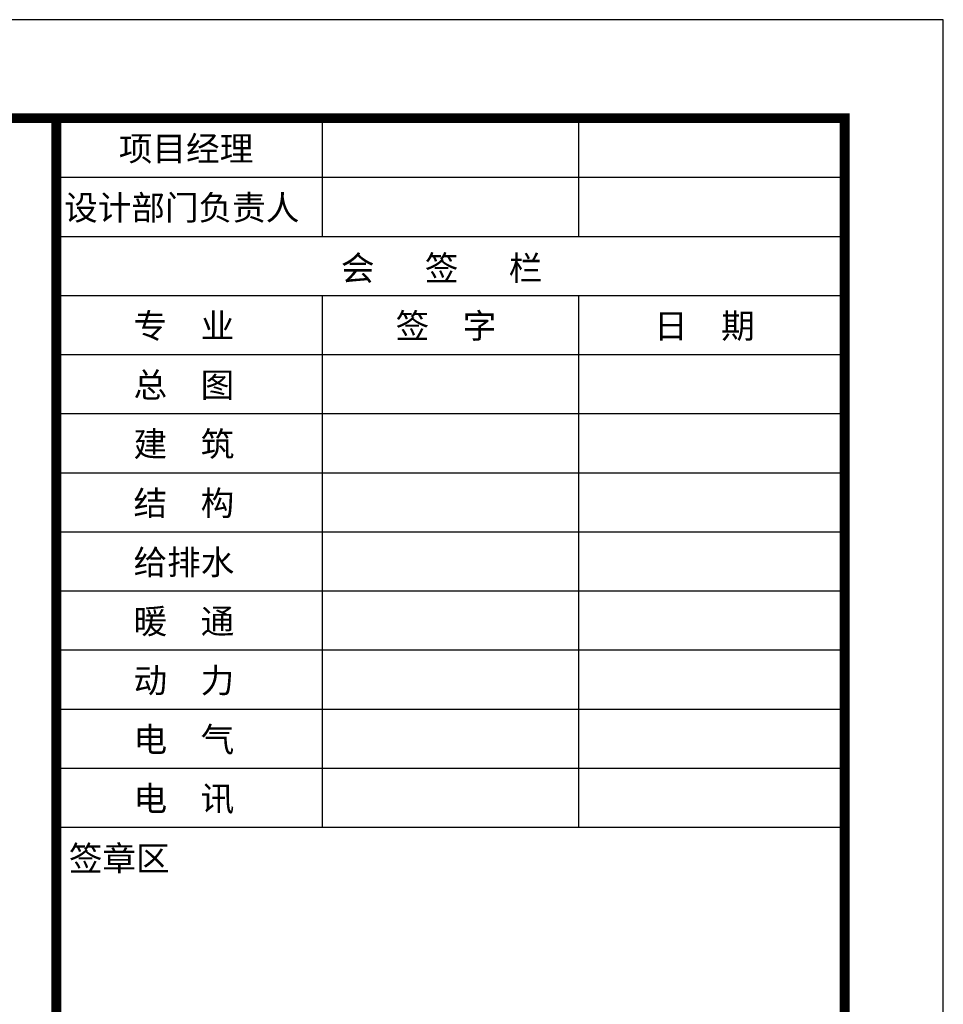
# Model space of a CAD drawing. Extents: x 297125 to 381225, y 1257649 to 1317049.
# Tile 42 of 42: x 371853 to 381225, y 1307051 to 1317049. Entities that reach past the tile are written whole.
import ezdxf

# ---------------------------------------------------------------- set-up
doc = ezdxf.new("R2010")
doc.units = 0
doc.header["$LTSCALE"] = 1000
doc.layers.get('0').update_dxf_attribs({"linetype": 'CONTINUOUS'})
doc.layers.add('图框$0$BORDER', color=7, linetype='CONTINUOUS', lineweight=0)
doc.layers.add('图框$0$S-REF-FREAM-A1+150+1.75$0$A-ANNO-TTLB', color=7, linetype='CONTINUOUS', lineweight=25)
doc.styles.add('图框$0$S-REF-FREAM-A1+150+1.75$0$TQ', font='simhei.ttf')

msp = doc.modelspace()

# ---------------------------------------------------------------- linework, layer by layer
for p, q in [((374925.02, 1314849, 0), (374925.02, 1316049, 0)), ((377525.02, 1316049, 0), (377525.02, 1314849, 0)), ((380225.02, 1263449, 0), (380225.02, 1316049, 0)), ((380225.02, 1263449, 0), (380225.02, 1316049, 0)), ((372225.02, 1315449, 0), (380225.02, 1315449, 0)), ((372225.02, 1314849, 0), (380225.02, 1314849, 0)), ((372225.02, 1314249, 0), (380225.02, 1314249, 0)), ((374925.02, 1308849, 0), (374925.02, 1314249, 0)), ((377525.02, 1314249, 0), (377525.02, 1308849, 0)), ((372225.02, 1313649, 0), (380225.02, 1313649, 0)), ((372225.02, 1313049, 0), (380225.02, 1313049, 0)), ((372225.02, 1312449, 0), (380225.02, 1312449, 0)), ((372225.02, 1311849, 0), (380225.02, 1311849, 0)), ((372225.02, 1311249, 0), (380225.02, 1311249, 0)), ((372225.02, 1310649, 0), (380225.02, 1310649, 0)), ((372225.02, 1310049, 0), (380225.02, 1310049, 0)), ((372225.02, 1309449, 0), (380225.02, 1309449, 0)), ((372225.02, 1308849, 0), (380225.02, 1308849, 0))]:
    msp.add_line(p, q)
at = {"elevation": 0}
msp.add_lwpolyline([(297125.02, 1257649), (381225.02, 1257649), (381225.02, 1317049), (297125.02, 1317049)], close=True, dxfattribs=at)
at = {"const_width": 100, "elevation": 0}
msp.add_lwpolyline([(372225.02, 1316049), (372225.02, 1258649)], dxfattribs=at)
msp.add_lwpolyline([(372225.02, 1316049), (372225.02, 1258649)], dxfattribs=at)
at = {"elevation": 0}
msp.add_lwpolyline([(380225.02, 1307236.52), (380225.02, 1316049), (372225.02, 1316049)], dxfattribs=at)
at = {"layer": '图框$0$BORDER', "const_width": 100, "elevation": 0}
msp.add_lwpolyline([(299625.02, 1258649), (380225.02, 1258649), (380225.02, 1316049), (299625.02, 1316049)], close=True, dxfattribs=at)
at = {"layer": '图框$0$S-REF-FREAM-A1+150+1.75$0$A-ANNO-TTLB', "const_width": 80, "elevation": 0}
msp.add_lwpolyline([(372225.02, 1258649), (372225.02, 1316049)], dxfattribs=at)
msp.add_lwpolyline([(372225.02, 1258649), (372225.02, 1316049)], dxfattribs=at)

# ---------------------------------------------------------------- texts
at = {"style": '图框$0$S-REF-FREAM-A1+150+1.75$0$TQ'}
for s, p in [('项目经理', (372859.68, 1315615.07, 0)), ('设计部门负责人', (372304.14, 1315015.07, 0)), ('会   签   栏', (375113.04, 1314401.66, 0)), ('专  业', (373008.58, 1313815.07, 0)), ('签  字', (375667.73, 1313815.07, 0)), ('日  期', (378289.71, 1313815.07, 0)), ('总  图', (373008.58, 1313215.07, 0)), ('建  筑', (373008.58, 1312615.07, 0)), ('结  构', (373008.58, 1312015.07, 0)), ('给排水', (373008.58, 1311415.07, 0)), ('暖  通', (373008.58, 1310815.07, 0)), ('动  力', (373008.58, 1310215.07, 0)), ('电  气', (373008.58, 1309615.07, 0)), ('电  讯', (373008.58, 1309015.07, 0)), ('签章区', (372352.27, 1308407.58, 0))]:
    msp.add_text(s, height=250, dxfattribs=at).set_placement(p)

doc.saveas('drawing.dxf')
